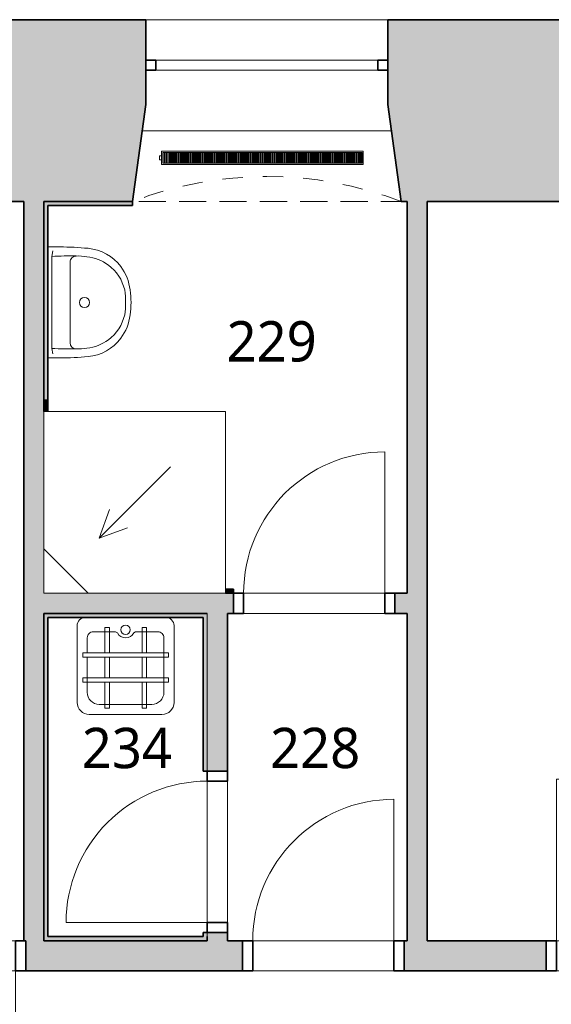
# Model space of a CAD drawing. Header units: metres. Extents: x -0.2 to 46.9, y -1.3 to 28.
# Tile 15 of 29: x 25.6 to 28.2, y 9.9 to 14.7. Entities that reach past the tile are written whole.
import ezdxf

# ---------------------------------------------------------------- set-up
doc = ezdxf.new("R2010")
doc.units = ezdxf.units.M
doc.linetypes.add('AV - Cerch_ 1 tecka 4mm', pattern=[0.006, 0.004, -0.001, 0, -0.001])
doc.layers.add('AV-MISTNOSTI', color=5, linetype='Continuous', lineweight=5, true_color=0x0000ff)
for name, color, linetype, lineweight in [('AV-SRAFY', 7, 'Continuous', 35), ('AV-STAVBA', 7, 'Continuous', 18), ('AV-VYBAVENI', 7, 'Continuous', 18)]:
    doc.layers.add(name, color=color, linetype=linetype, lineweight=lineweight)
doc.styles.add('Trebuchet MS_B', font='trebuc.ttf', dxfattribs={"height": 0.2})

# ---------------------------------------------------------------- blocks, each defined once
blk = doc.blocks.new('DO_1-L_Ocel_ - 700x1970_150-958473-2NP')
at = {"layer": 'AV-STAVBA', "color": 254, "true_color": 0xcccccc}
for p, q in [((0.35, 0.775), (0.35, 0.075)), ((-0.35, 0.075), (0.35, 0.075)), ((-0.35, -0.075), (0.35, -0.075))]:
    blk.add_line(p, q, dxfattribs=at)
at = {"layer": 'AV-STAVBA', "color": 254, "linetype": 'AV - Cerch_ 1 tecka 4mm', "true_color": 0xcccccc}
for p, q in [((-0.4, 0.075), (0.4, 0.075)), ((-0.35, 0.075), (0.35, 0.075)), ((-0.4, -0.075), (0.4, -0.075)), ((-0.35, -0.075), (0.35, -0.075))]:
    blk.add_line(p, q, dxfattribs=at)
at = {"layer": 'AV-STAVBA', "color": 254, "lineweight": 35, "true_color": 0xcccccc}
for p, q in [((-0.35, 0.075), (-0.4, 0.075)), ((-0.4, 0.075), (-0.4, -0.075)), ((-0.35, -0.075), (-0.35, 0.075)), ((0.4, 0.075), (0.35, 0.075)), ((0.35, 0.075), (0.35, -0.075)), ((0.4, -0.075), (0.4, 0.075)), ((-0.4, -0.075), (-0.35, -0.075)), ((0.35, -0.075), (0.4, -0.075))]:
    blk.add_line(p, q, dxfattribs=at)
at = {"layer": 'AV-STAVBA', "color": 254, "true_color": 0xcccccc}
blk.add_arc((0.35, 0.075), 0.7, 90, 180, dxfattribs=at)
blk = doc.blocks.new('DO_1-L_Ocel_ - 700x1970_100-947950-2NP')
at = {"layer": 'AV-STAVBA', "color": 254, "true_color": 0xcccccc}
for p, q in [((0.35, 0.75), (0.35, 0.05)), ((-0.35, 0.05), (0.35, 0.05)), ((-0.35, -0.05), (0.35, -0.05))]:
    blk.add_line(p, q, dxfattribs=at)
at = {"layer": 'AV-STAVBA', "color": 254, "linetype": 'AV - Cerch_ 1 tecka 4mm', "true_color": 0xcccccc}
for p, q in [((-0.4, 0.05), (0.4, 0.05)), ((-0.35, 0.05), (0.35, 0.05)), ((-0.4, -0.05), (0.4, -0.05)), ((-0.35, -0.05), (0.35, -0.05))]:
    blk.add_line(p, q, dxfattribs=at)
at = {"layer": 'AV-STAVBA', "color": 254, "lineweight": 35, "true_color": 0xcccccc}
for p, q in [((-0.35, 0.05), (-0.4, 0.05)), ((-0.4, 0.05), (-0.4, -0.05)), ((-0.35, -0.05), (-0.35, 0.05)), ((0.4, 0.05), (0.35, 0.05)), ((0.35, 0.05), (0.35, -0.05)), ((0.4, -0.05), (0.4, 0.05)), ((-0.4, -0.05), (-0.35, -0.05)), ((0.35, -0.05), (0.4, -0.05))]:
    blk.add_line(p, q, dxfattribs=at)
at = {"layer": 'AV-STAVBA', "color": 254, "true_color": 0xcccccc}
blk.add_arc((0.35, 0.05), 0.7, 90, 180, dxfattribs=at)
blk = doc.blocks.new('DO_1-P_Ocel_ - 700x1970_100-947632-2NP')
at = {"layer": 'AV-STAVBA', "color": 254, "true_color": 0xcccccc}
for p, q in [((-0.35, 0.75), (-0.35, 0.05)), ((-0.35, 0.05), (0.35, 0.05)), ((-0.35, -0.05), (0.35, -0.05))]:
    blk.add_line(p, q, dxfattribs=at)
at = {"layer": 'AV-STAVBA', "color": 254, "linetype": 'AV - Cerch_ 1 tecka 4mm', "true_color": 0xcccccc}
for p, q in [((-0.4, 0.05), (0.4, 0.05)), ((-0.35, 0.05), (0.35, 0.05)), ((-0.4, -0.05), (0.4, -0.05)), ((-0.35, -0.05), (0.35, -0.05))]:
    blk.add_line(p, q, dxfattribs=at)
at = {"layer": 'AV-STAVBA', "color": 254, "lineweight": 35, "true_color": 0xcccccc}
for p, q in [((-0.35, 0.05), (-0.4, 0.05)), ((-0.4, 0.05), (-0.4, -0.05)), ((-0.35, -0.05), (-0.35, 0.05)), ((0.4, 0.05), (0.35, 0.05)), ((0.35, 0.05), (0.35, -0.05)), ((0.4, -0.05), (0.4, 0.05)), ((-0.4, -0.05), (-0.35, -0.05)), ((0.35, -0.05), (0.4, -0.05))]:
    blk.add_line(p, q, dxfattribs=at)
at = {"layer": 'AV-STAVBA', "color": 254, "true_color": 0xcccccc}
blk.add_arc((-0.35, 0.05), 0.7, 0, 90, dxfattribs=at)
blk = doc.blocks.new('DO_1-P_Ocel_ - 800x1970_150-917843-2NP')
at = {"layer": 'AV-STAVBA', "color": 254, "true_color": 0xcccccc}
for p, q in [((-0.4, 0.875), (-0.4, 0.075)), ((-0.4, 0.075), (0.4, 0.075)), ((-0.4, -0.075), (0.4, -0.075))]:
    blk.add_line(p, q, dxfattribs=at)
at = {"layer": 'AV-STAVBA', "color": 254, "linetype": 'AV - Cerch_ 1 tecka 4mm', "true_color": 0xcccccc}
for p, q in [((-0.45, 0.075), (0.45, 0.075)), ((-0.4, 0.075), (0.4, 0.075)), ((-0.45, -0.075), (0.45, -0.075)), ((-0.4, -0.075), (0.4, -0.075))]:
    blk.add_line(p, q, dxfattribs=at)
at = {"layer": 'AV-STAVBA', "color": 254, "lineweight": 35, "true_color": 0xcccccc}
for p, q in [((-0.4, 0.075), (-0.45, 0.075)), ((-0.45, 0.075), (-0.45, -0.075)), ((-0.4, -0.075), (-0.4, 0.075)), ((0.45, 0.075), (0.4, 0.075)), ((0.4, 0.075), (0.4, -0.075)), ((0.45, -0.075), (0.45, 0.075)), ((-0.45, -0.075), (-0.4, -0.075)), ((0.4, -0.075), (0.45, -0.075))]:
    blk.add_line(p, q, dxfattribs=at)
at = {"layer": 'AV-STAVBA', "color": 254, "true_color": 0xcccccc}
blk.add_arc((-0.4, 0.075), 0.8, 0, 90, dxfattribs=at)
blk = doc.blocks.new('WI_2_bez středního sloupku_s příčlí - 1150x1200-1170536-2NP')
at = {"layer": 'AV-STAVBA', "color": 254, "linetype": 'AV - Cerch_ 1 tecka 4mm', "lineweight": 13, "true_color": 0xcccccc}
for p, q in [((1.73, 0.45), (0.53, 0.45)), ((1.73, -0.45), (0.53, -0.45))]:
    blk.add_line(p, q, dxfattribs=at)
at = {"layer": 'AV-STAVBA', "color": 254, "lineweight": 35, "true_color": 0xcccccc}
for p, q in [((0.53, -0.25), (0.53, -0.2)), ((0.53, -0.2), (0.58, -0.2)), ((0.58, -0.2), (0.58, -0.25)), ((1.68, -0.25), (1.68, -0.2)), ((1.68, -0.2), (1.73, -0.2)), ((1.73, -0.2), (1.73, -0.25)), ((0.58, -0.25), (0.53, -0.25)), ((1.73, -0.25), (1.68, -0.25))]:
    blk.add_line(p, q, dxfattribs=at)
at = {"layer": 'AV-STAVBA', "color": 254, "true_color": 0xcccccc}
for p, q in [((0.53, -0.2), (0.53, -0.25)), ((0.53, -0.2), (1.73, -0.2)), ((1.68, -0.2), (0.58, -0.2)), ((0.58, -0.2), (0.58, -0.25)), ((1.68, -0.2), (1.68, -0.25)), ((1.73, -0.2), (1.73, -0.25)), ((0.53, -0.25), (1.73, -0.25)), ((0.58, -0.25), (1.68, -0.25))]:
    blk.add_line(p, q, dxfattribs=at)
blk = doc.blocks.new('GM_Nika se zkoseným ostěním a klenutým nadpražím - 1200x1320_480-1170710-2NP')
at = {"layer": 'AV-STAVBA', "color": 254, "linetype": 'AV - Cerch_ 1 tecka 4mm', "lineweight": 13, "true_color": 0xcccccc}
for p, q in [((0.6, 0.45), (-0.6, 0.45)), ((0.665, -0.45), (-0.665, -0.45))]:
    blk.add_line(p, q, dxfattribs=at)
blk.add_arc((0, -2.1763), 1.85, 68.933, 111.067, dxfattribs=at)
blk = doc.blocks.new('GM_Nika_zkosené ostění - v2120-1171532-2NP')
at = {"layer": 'AV-STAVBA', "color": 254, "linetype": 'AV - Cerch_ 1 tecka 4mm', "lineweight": 13, "true_color": 0xcccccc}
blk.add_line((-0.54, 0.45), (0.79, 0.45), dxfattribs=at)
blk = doc.blocks.new('Koncepční Výlevka - 480x480-1479807-2NP')
at = {"layer": 'AV-VYBAVENI', "color": 254, "true_color": 0xccccff}
for p, q in [((-0.055, 0.49), (0.3052, 0.49)), ((-0.005, 0.44), (0.2552, 0.44)), ((0.0209, 0.4593), (0.0436, 0.4593)), ((0.0209, 0.33), (0.0209, 0.4593)), ((0.0436, 0.4593), (0.0436, 0.33)), ((0.2043, 0.4593), (0.2271, 0.4593)), ((0.2043, 0.33), (0.2043, 0.4593)), ((0.2271, 0.4593), (0.2271, 0.33)), ((-0.115, 0.05), (-0.115, 0.4302)), ((0.365, 0.43), (0.365, 0.0502)), ((-0.065, 0.11), (-0.065, 0.3801)), ((0.315, 0.3801), (0.315, 0.2064)), ((-0.0872, 0.33), (0.3365, 0.33)), ((-0.0872, 0.3087), (-0.0872, 0.33)), ((0.3365, 0.3087), (-0.0872, 0.3087)), ((0.0209, 0.2064), (0.0209, 0.3087)), ((0.0436, 0.3087), (0.0436, 0.2064)), ((0.2043, 0.2064), (0.2043, 0.3087)), ((0.2271, 0.3087), (0.2271, 0.2064)), ((0.3365, 0.33), (0.3365, 0.3087)), ((-0.0872, 0.2064), (0.3365, 0.2064)), ((-0.0872, 0.1851), (-0.0872, 0.2064)), ((0.3365, 0.2064), (0.3365, 0.1851)), ((0.3365, 0.1851), (-0.0872, 0.1851)), ((0.0209, 0.0601), (0.0209, 0.1851)), ((0.0436, 0.1851), (0.0436, 0.0601)), ((0.2043, 0.0601), (0.2043, 0.1851)), ((0.2271, 0.1851), (0.2271, 0.0601)), ((0.315, 0.1851), (0.315, 0.1101)), ((-0.035, 0.08), (0.0752, 0.08)), ((0.0436, 0.0601), (0.0209, 0.0601)), ((0.0752, 0.08), (0.0846, 0.0864)), ((0.1654, 0.0864), (0.1748, 0.08)), ((0.1748, 0.08), (0.285, 0.08)), ((0.2271, 0.0601), (0.2043, 0.0601))]:
    blk.add_line(p, q, dxfattribs=at)
blk.add_circle((0.125, 0.0707), 0.0234, dxfattribs=at)
for centre, radius, start, end in [((-0.055, 0.43), 0.06, 90, 179.8089), ((0.305, 0.43), 0.06, 0, 89.814), ((-0.005, 0.38), 0.06, 90, 179.8704), ((0.255, 0.38), 0.06, 0.0969, 89.8146), ((-0.035, 0.11), 0.03, 180, 270.0785), ((0.125, 0.0659), 0.0453, 26.8261, 153.1739), ((0.285, 0.11), 0.03, 270, 0.1474), ((-0.075, 0.05), 0.04, 180, 270), ((0.325, 0.05), 0.04, 270, 0.2341)]:
    blk.add_arc(centre, radius, start, end, dxfattribs=at)
blk = doc.blocks.new('PF_Koncepční sprchový kout - vpusť rohová-1490966-2NP')
at = {"layer": 'AV-VYBAVENI', "color": 254, "true_color": 0xccccff}
for p, q in [((-0.4053, 0), (-0.4053, -0.9)), ((0.4947, -0.9), (0.4947, 0)), ((0.4947, 0), (-0.4053, 0)), ((0.4947, -0.22), (0.2747, 0)), ((0.2215, -0.2732), (-0.1321, -0.6268)), ((0.2215, -0.2732), (0.0805, -0.3245)), ((0.2215, -0.2732), (0.1702, -0.4142)), ((-0.4053, -0.9), (0.4947, -0.9))]:
    blk.add_line(p, q, dxfattribs=at)
blk = doc.blocks.new('Koncepční umyvadlo - 550x400-1470811-2NP')
at = {"layer": 'AV-VYBAVENI', "color": 254, "true_color": 0xccccff}
for p, q in [((-0.075, 0.12), (0.125, 0.12)), ((0.125, 0.12), (0.325, 0.12)), ((-0.15, 0.0696), (-0.15, 0.01)), ((0.4, 0.01), (0.4, 0.0696)), ((-0.13, 0.0342), (-0.1027, 0.03)), ((-0.1027, 0.03), (0.3527, 0.03)), ((0.3527, 0.03), (0.38, 0.0342))]:
    blk.add_line(p, q, dxfattribs=at)
blk.add_circle((0.125, 0.191), 0.025, dxfattribs=at)
for centre, radius, start, end in [((0.1108, 0.183), 0.2128, 102.9464, 143.5152), ((0.087, 0.1893), 0.2291, 95.9722, 127.4241), ((0.125, 0.0213), 0.4007, 81.122, 98.878), ((0.125, -0.0054), 0.4007, 81.122, 98.878), ((0.163, 0.1893), 0.2291, 52.5759, 84.0278), ((0.1392, 0.183), 0.2128, 36.4848, 77.0536), ((0.0863, 0.1873), 0.2303, 126.9872, 174.6397), ((0.1637, 0.1873), 0.2303, 5.3603, 53.0128), ((0.1142, 0.1817), 0.2163, 143.7612, 174.2094), ((0.1358, 0.1817), 0.2163, 5.7906, 36.2388), ((1.3731, 0.0627), 1.5231, 174.4928, 179.7382), ((0.092, 0.1621), 0.1973, 167.8887, 183.5287), ((0.158, 0.1621), 0.1973, 356.4713, 12.1113), ((-1.1231, 0.0627), 1.5231, 0.2618, 5.5072), ((1.2179, 0.1148), 1.3234, 178.4771, 183.6753), ((-0.075, 0.15), 0.03, 180, 270), ((0.325, 0.15), 0.03, 270, 360), ((-0.9659, 0.1148), 1.3213, 356.3208, 1.5269)]:
    blk.add_arc(centre, radius, start, end, dxfattribs=at)
blk = doc.blocks.new('D0089 - 1514 - OÚPSŘ_Benešova_rvt-1-2NP')
at = {"layer": 'AV-SRAFY', "lineweight": 5, "true_color": 0xcccccc}
h = blk.add_hatch(color=254, dxfattribs=at)
h.paths.add_polyline_path([(31.5148, 13.8482), (32.1548, 13.8482), (32.2548, 14.4484), (32.2548, 14.7482), (30.4048, 14.7482), (30.4048, 14.4484), (30.5048, 13.8482), (31.2348, 13.8482)])
h.paths.add_polyline_path([(34.0548, 13.8482), (34.4648, 13.8482), (34.5648, 14.4484), (34.5648, 14.7482), (33.4048, 14.7482), (33.4048, 14.4484), (33.5048, 13.8482), (33.9048, 13.8482)])
h.paths.add_polyline_path([(24.9848, 13.8482), (25.7148, 13.8482), (25.7148, 14.7482), (24.8448, 14.7482), (24.8448, 13.8482)])
h.paths.add_polyline_path([(38.6548, 13.8482), (39.2348, 13.8482), (39.2348, 14.7482), (38.5548, 14.7482), (38.5548, 14.4482), (38.6477, 13.8909)])
h.paths.add_polyline_path([(35.8148, 13.8482), (37.3048, 13.8482), (37.4048, 14.4482), (37.4048, 14.7482), (35.7148, 14.7482), (35.7148, 14.4484), (35.8077, 13.8909)])
h.paths.add_polyline_path([(27.5148, 13.8482), (29.1548, 13.8482), (29.2548, 14.4484), (29.2548, 14.7482), (27.5148, 14.7482), (27.5148, 13.8909)])
h.paths.add_polyline_path([(24.3948, 13.8482), (24.3948, 14.7482), (24.0648, 14.7482), (24.0648, 13.8482), (24.1348, 13.8482)])
h = blk.add_hatch(color=254, dxfattribs=at)
h.paths.add_polyline_path([(25.7148, 13.8482), (26.1548, 13.8482), (26.2198, 14.3282), (26.2198, 14.7482), (25.7148, 14.7482), (25.7148, 13.8909)])
h.paths.add_polyline_path([(27.4848, 13.8482), (27.5148, 13.8482), (27.5148, 14.7482), (27.4198, 14.7482), (27.4198, 14.3282), (27.479, 13.8909)])
for points in [[(25.7148, 10.1882), (25.7148, 13.8482), (25.6148, 13.8482), (25.6148, 10.1882), (25.6248, 10.1882)], [(25.7348, 12.8682), (25.7348, 13.8482), (25.7148, 13.8482), (25.7148, 12.8682)], [(26.0504, 13.8282), (26.1548, 13.8282), (26.1548, 13.8482), (25.7348, 13.8482), (25.7348, 13.8282)], [(27.6148, 10.1882), (27.6148, 13.8482), (27.5148, 13.8482), (27.5148, 10.1882), (27.5605, 10.1882)]]:
    blk.add_hatch(color=254, dxfattribs=at).paths.add_polyline_path(points)
at = {"layer": 'AV-SRAFY', "lineweight": 18, "true_color": 0xcccccc}
for points in [[(25.7348, 12.8082), (25.7348, 12.8682), (25.7148, 12.8682), (25.7148, 12.8082)], [(26.6148, 11.9082), (26.6548, 11.9082), (26.6548, 11.9282), (26.6148, 11.9282), (26.6148, 11.9091)], [(25.7148, 10.1882), (25.7348, 10.1882), (25.7348, 11.8082), (25.7148, 11.8082), (25.7148, 11.0027)], [(26.5048, 11.7882), (26.5048, 11.8082), (25.7348, 11.8082), (25.7348, 11.7882)], [(26.5248, 10.1882), (26.5248, 10.2082), (25.7348, 10.2082), (25.7348, 10.1882)]]:
    blk.add_hatch(color=254, dxfattribs=at).paths.add_polyline_path(points)
h = blk.add_hatch(color=254, dxfattribs=at)
h.paths.add_polyline_path([(27.5148, 11.8082), (27.5148, 11.9082), (27.4548, 11.9082), (27.4548, 11.8082)])
h.paths.add_polyline_path([(26.6548, 11.8082), (26.6548, 11.9082), (25.7148, 11.9082), (25.7148, 11.8082), (26.6248, 11.8082)])
h = blk.add_hatch(color=254, dxfattribs=at)
h.paths.add_polyline_path([(26.5248, 10.2082), (26.5248, 10.2282), (26.5048, 10.2282), (26.5048, 10.2082)])
h.paths.add_polyline_path([(26.5048, 11.0282), (26.5248, 11.0282), (26.5248, 11.8082), (26.5048, 11.8082), (26.5048, 11.7882)])
h = blk.add_hatch(color=254, dxfattribs=at)
h.paths.add_polyline_path([(26.5248, 10.1882), (26.6248, 10.1882), (26.6248, 10.2282), (26.5248, 10.2282), (26.5248, 10.2082)])
h.paths.add_polyline_path([(26.6248, 11.0282), (26.6248, 11.8082), (26.5248, 11.8082), (26.5248, 11.0282)])
h = blk.add_hatch(color=254, dxfattribs=at)
h.paths.add_polyline_path([(32.4148, 10.0382), (32.4148, 10.1882), (29.1048, 10.1882), (29.1048, 10.0382), (31.5874, 10.0382)])
h.paths.add_polyline_path([(33.9048, 10.0382), (33.9048, 10.1882), (33.3148, 10.1882), (33.3148, 10.0382)])
h.paths.add_polyline_path([(25.6248, 10.0382), (26.6998, 10.0382), (26.6998, 10.1882), (25.6248, 10.1882)])
h.paths.add_polyline_path([(24.7248, 10.0382), (24.7248, 10.1882), (22.8748, 10.1882), (22.8748, 10.0382), (23.5335, 10.0382)])
h.paths.add_polyline_path([(27.4998, 10.0382), (28.2048, 10.0382), (28.2048, 10.1882), (27.4998, 10.1882)])
at = {"layer": 'AV-STAVBA', "color": 254, "lineweight": 35, "true_color": 0xcccccc}
for p, q in [((24.8448, 14.7482), (25.7148, 14.7482)), ((26.2198, 14.7482), (25.7148, 14.7482)), ((26.2198, 14.5482), (26.2198, 14.7482)), ((27.4198, 14.7482), (27.5148, 14.7482)), ((27.4198, 14.5482), (27.4198, 14.7482)), ((29.2548, 14.7482), (27.5148, 14.7482)), ((26.2198, 14.3282), (26.2198, 14.4982)), ((27.4198, 14.3282), (27.4198, 14.4982)), ((26.1548, 13.8482), (26.2198, 14.3282)), ((27.4848, 13.8482), (27.4198, 14.3282)), ((24.9848, 13.8482), (25.6148, 13.8482)), ((25.6148, 10.1882), (25.6148, 13.8482)), ((25.7148, 13.8482), (25.7148, 12.8082)), ((26.1548, 13.8482), (25.7148, 13.8482)), ((25.7148, 12.8682), (25.7148, 13.8482)), ((26.1548, 13.8282), (26.1548, 13.8482)), ((27.4848, 13.8482), (27.5148, 13.8482)), ((27.5148, 11.9082), (27.5148, 13.8482)), ((27.6148, 13.8482), (27.6148, 10.1882)), ((29.1548, 13.8482), (27.6148, 13.8482)), ((25.7348, 13.8282), (25.7348, 12.8682)), ((26.1548, 13.8282), (25.7348, 13.8282)), ((25.7148, 12.8682), (25.7148, 12.8082)), ((25.7348, 12.8082), (25.7348, 12.8682)), ((26.6548, 11.9282), (26.6148, 11.9282)), ((26.6548, 11.9082), (26.6148, 11.9082)), ((26.6148, 11.9082), (26.6548, 11.9082)), ((26.6548, 11.9082), (26.6548, 11.9282)), ((26.6548, 11.8082), (26.6548, 11.9082)), ((27.5148, 11.9082), (27.4548, 11.9082)), ((27.4548, 11.9082), (27.4548, 11.8082)), ((25.7148, 11.8082), (25.7148, 10.1882)), ((25.7148, 11.8082), (26.5248, 11.8082)), ((25.7348, 11.8082), (25.7148, 11.8082)), ((25.7148, 11.8082), (25.7148, 10.1882)), ((26.5048, 11.8082), (25.7348, 11.8082)), ((26.5248, 11.8082), (26.5048, 11.8082)), ((26.6248, 11.8082), (26.6548, 11.8082)), ((26.6248, 11.0282), (26.6248, 11.8082)), ((27.4548, 11.8082), (27.5148, 11.8082)), ((27.5148, 10.1882), (27.5148, 11.8082)), ((25.7348, 10.2082), (25.7348, 11.7882)), ((25.7348, 11.7882), (26.5048, 11.7882)), ((26.5048, 11.7882), (26.5048, 11.0282)), ((26.5048, 11.0282), (26.5248, 11.0282)), ((26.5248, 11.0282), (26.6248, 11.0282)), ((26.5048, 10.2082), (25.7348, 10.2082)), ((26.5048, 10.2282), (26.5048, 10.2082)), ((26.5248, 10.2282), (26.5048, 10.2282)), ((26.6248, 10.2282), (26.5248, 10.2282)), ((26.5248, 10.2082), (26.5248, 10.1882)), ((26.5248, 10.1882), (26.5248, 10.2082)), ((26.6248, 10.1882), (26.6248, 10.2282)), ((25.6248, 10.1882), (25.6148, 10.1882)), ((25.6248, 10.1882), (25.6248, 10.0382)), ((26.5248, 10.1882), (25.7148, 10.1882)), ((25.7148, 10.1882), (25.7348, 10.1882)), ((25.7348, 10.1882), (26.5248, 10.1882)), ((26.6998, 10.1882), (26.6248, 10.1882)), ((26.6998, 10.0382), (26.6998, 10.1882)), ((27.5148, 10.1882), (27.4998, 10.1882)), ((27.4998, 10.1882), (27.4998, 10.0382)), ((28.2048, 10.1882), (27.6148, 10.1882)), ((28.2048, 10.0382), (28.2048, 10.1882)), ((25.6248, 10.0382), (26.6998, 10.0382)), ((27.4998, 10.0382), (28.2048, 10.0382))]:
    blk.add_line(p, q, dxfattribs=at)
at = {"layer": 'AV-STAVBA', "color": 254, "true_color": 0xcccccc}
for p, q in [((26.2198, 14.7482), (27.4198, 14.7482)), ((26.2022, 14.1982), (27.4374, 14.1982)), ((26.7048, 11.9082), (27.4048, 11.9082)), ((26.5248, 11.8082), (26.5248, 11.0282)), ((26.5248, 11.0282), (26.5248, 11.8082)), ((27.4048, 11.8082), (26.7048, 11.8082)), ((26.5248, 10.2782), (26.5248, 10.9782)), ((26.6248, 10.9782), (26.6248, 10.2782)), ((26.5248, 10.2282), (26.5248, 10.2082)), ((26.5248, 10.2082), (26.5248, 10.2282)), ((26.7498, 10.1882), (27.4498, 10.1882)), ((27.4498, 10.0382), (26.7498, 10.0382))]:
    blk.add_line(p, q, dxfattribs=at)
at = {"layer": 'AV-STAVBA', "color": 254, "lineweight": 18, "true_color": 0xcccccc}
for name, p in [('GM_Nika se zkoseným ostěním a klenutým nadpražím - 1200x1320_480-1170710-2NP', (26.8198, 14.2982)), ('DO_1-L_Ocel_ - 700x1970_100-947950-2NP', (27.0548, 11.8582)), ('DO_1-P_Ocel_ - 800x1970_150-917843-2NP', (28.6548, 10.1132)), ('DO_1-L_Ocel_ - 700x1970_150-958473-2NP', (27.0998, 10.1132))]:
    blk.add_blockref(name, p, dxfattribs=at)
for name, p, rotation in [('WI_2_bez středního sloupku_s příčlí - 1150x1200-1170536-2NP', (27.9498, 14.2982), 180), ('GM_Nika_zkosené ostění - v2120-1171532-2NP', (26.9448, 14.2982), 180), ('DO_1-P_Ocel_ - 700x1970_100-947632-2NP', (26.5748, 10.6282), 89.99999999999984), ('DO_1-P_Ocel_ - 800x1970_150-917843-2NP', (25.1748, 10.1132), 180)]:
    blk.add_blockref(name, p, dxfattribs=dict(at, rotation=rotation))
at = {"layer": 'AV-VYBAVENI', "color": 254, "lineweight": 18, "true_color": 0xcccccc}
for name, p, rotation in [('Koncepční umyvadlo - 550x400-1470811-2NP', (25.7248, 13.4732), 270), ('PF_Koncepční sprchový kout - vpusť rohová-1490966-2NP', (26.2095, 11.9082), 180), ('Koncepční Výlevka - 480x480-1479807-2NP', (26.2448, 11.7982), 180)]:
    blk.add_blockref(name, p, dxfattribs=dict(at, rotation=rotation))
blk = doc.blocks.new('PF_Deskový radiátor_připojení boční - 1000_550_66-848785-2NP')
at = {"layer": 'AV-VYBAVENI', "color": 5, "true_color": 0x0000ff}
for p, q in [((-0.5, 0.01), (-0.51, 0.01)), ((-0.51, 0.01), (-0.51, -0.01)), ((-0.51, 0.01), (-0.51, 0.0097)), ((-0.5, 0.01), (-0.51, 0.01)), ((-0.51, 0.01), (-0.51, 0.0097)), ((-0.51, 0.01), (-0.51, 0.0097)), ((0.5, 0.033), (-0.5, 0.033)), ((-0.5, 0.033), (-0.5, -0.033)), ((-0.493, -0.026), (-0.493, 0.026)), ((-0.493, 0.026), (0.493, 0.026)), ((-0.483, 0.026), (-0.486, 0.026)), ((-0.486, 0.026), (-0.486, -0.026)), ((-0.483, -0.026), (-0.483, 0.026)), ((-0.4745, 0.026), (-0.4775, 0.026)), ((-0.4775, 0.026), (-0.4775, -0.026)), ((-0.4745, -0.026), (-0.4745, 0.026)), ((-0.466, 0.026), (-0.469, 0.026)), ((-0.469, 0.026), (-0.469, -0.026)), ((-0.466, -0.026), (-0.466, 0.026)), ((-0.4575, 0.026), (-0.4605, 0.026)), ((-0.4605, 0.026), (-0.4605, -0.026)), ((-0.4575, -0.026), (-0.4575, 0.026)), ((-0.449, 0.026), (-0.452, 0.026)), ((-0.452, 0.026), (-0.452, -0.026)), ((-0.449, -0.026), (-0.449, 0.026)), ((-0.4405, 0.026), (-0.4435, 0.026)), ((-0.4435, 0.026), (-0.4435, -0.026)), ((-0.4405, -0.026), (-0.4405, 0.026)), ((-0.432, 0.026), (-0.435, 0.026)), ((-0.435, 0.026), (-0.435, -0.026)), ((-0.432, -0.026), (-0.432, 0.026)), ((-0.4235, 0.026), (-0.4265, 0.026)), ((-0.4265, 0.026), (-0.4265, -0.026)), ((-0.4235, -0.026), (-0.4235, 0.026)), ((-0.415, 0.026), (-0.418, 0.026)), ((-0.418, 0.026), (-0.418, -0.026)), ((-0.415, -0.026), (-0.415, 0.026)), ((-0.4065, 0.026), (-0.4095, 0.026)), ((-0.4095, 0.026), (-0.4095, -0.026)), ((-0.4065, -0.026), (-0.4065, 0.026)), ((-0.398, 0.026), (-0.401, 0.026)), ((-0.401, 0.026), (-0.401, -0.026)), ((-0.398, -0.026), (-0.398, 0.026)), ((-0.3895, 0.026), (-0.3925, 0.026)), ((-0.3925, 0.026), (-0.3925, -0.026)), ((-0.3895, -0.026), (-0.3895, 0.026)), ((-0.381, 0.026), (-0.384, 0.026)), ((-0.384, 0.026), (-0.384, -0.026)), ((-0.381, -0.026), (-0.381, 0.026)), ((-0.3725, 0.026), (-0.3755, 0.026)), ((-0.3755, 0.026), (-0.3755, -0.026)), ((-0.3725, -0.026), (-0.3725, 0.026)), ((-0.364, 0.026), (-0.367, 0.026)), ((-0.367, 0.026), (-0.367, -0.026)), ((-0.364, -0.026), (-0.364, 0.026)), ((-0.3555, 0.026), (-0.3585, 0.026)), ((-0.3585, 0.026), (-0.3585, -0.026)), ((-0.3555, -0.026), (-0.3555, 0.026)), ((-0.347, 0.026), (-0.35, 0.026)), ((-0.35, 0.026), (-0.35, -0.026)), ((-0.347, -0.026), (-0.347, 0.026)), ((-0.3385, 0.026), (-0.3415, 0.026)), ((-0.3415, 0.026), (-0.3415, -0.026)), ((-0.3385, -0.026), (-0.3385, 0.026)), ((-0.33, 0.026), (-0.333, 0.026)), ((-0.333, 0.026), (-0.333, -0.026)), ((-0.33, -0.026), (-0.33, 0.026)), ((-0.3215, 0.026), (-0.3245, 0.026)), ((-0.3245, 0.026), (-0.3245, -0.026)), ((-0.3215, -0.026), (-0.3215, 0.026)), ((-0.313, 0.026), (-0.316, 0.026)), ((-0.316, 0.026), (-0.316, -0.026)), ((-0.313, -0.026), (-0.313, 0.026)), ((-0.3045, 0.026), (-0.3075, 0.026)), ((-0.3075, 0.026), (-0.3075, -0.026)), ((-0.3045, -0.026), (-0.3045, 0.026)), ((-0.296, 0.026), (-0.299, 0.026)), ((-0.299, 0.026), (-0.299, -0.026)), ((-0.296, -0.026), (-0.296, 0.026)), ((-0.2875, 0.026), (-0.2905, 0.026)), ((-0.2905, 0.026), (-0.2905, -0.026)), ((-0.2875, -0.026), (-0.2875, 0.026)), ((-0.279, 0.026), (-0.282, 0.026)), ((-0.282, 0.026), (-0.282, -0.026)), ((-0.279, -0.026), (-0.279, 0.026)), ((-0.2705, 0.026), (-0.2735, 0.026)), ((-0.2735, 0.026), (-0.2735, -0.026)), ((-0.2705, -0.026), (-0.2705, 0.026)), ((-0.262, 0.026), (-0.265, 0.026)), ((-0.265, 0.026), (-0.265, -0.026)), ((-0.262, -0.026), (-0.262, 0.026)), ((-0.2535, 0.026), (-0.2565, 0.026)), ((-0.2565, 0.026), (-0.2565, -0.026)), ((-0.2535, -0.026), (-0.2535, 0.026)), ((-0.245, 0.026), (-0.248, 0.026)), ((-0.248, 0.026), (-0.248, -0.026)), ((-0.245, -0.026), (-0.245, 0.026)), ((-0.2365, 0.026), (-0.2395, 0.026)), ((-0.2395, 0.026), (-0.2395, -0.026)), ((-0.2365, -0.026), (-0.2365, 0.026)), ((-0.228, 0.026), (-0.231, 0.026)), ((-0.231, 0.026), (-0.231, -0.026)), ((-0.228, -0.026), (-0.228, 0.026)), ((-0.2195, 0.026), (-0.2225, 0.026)), ((-0.2225, 0.026), (-0.2225, -0.026)), ((-0.2195, -0.026), (-0.2195, 0.026)), ((-0.211, 0.026), (-0.214, 0.026)), ((-0.214, 0.026), (-0.214, -0.026)), ((-0.211, -0.026), (-0.211, 0.026)), ((-0.2025, 0.026), (-0.2055, 0.026)), ((-0.2055, 0.026), (-0.2055, -0.026)), ((-0.2025, -0.026), (-0.2025, 0.026)), ((-0.194, 0.026), (-0.197, 0.026)), ((-0.197, 0.026), (-0.197, -0.026)), ((-0.194, -0.026), (-0.194, 0.026)), ((-0.1855, 0.026), (-0.1885, 0.026)), ((-0.1885, 0.026), (-0.1885, -0.026)), ((-0.1855, -0.026), (-0.1855, 0.026)), ((-0.177, 0.026), (-0.18, 0.026)), ((-0.18, 0.026), (-0.18, -0.026)), ((-0.177, -0.026), (-0.177, 0.026)), ((-0.1685, 0.026), (-0.1715, 0.026)), ((-0.1715, 0.026), (-0.1715, -0.026)), ((-0.1685, -0.026), (-0.1685, 0.026)), ((-0.16, 0.026), (-0.163, 0.026)), ((-0.163, 0.026), (-0.163, -0.026)), ((-0.16, -0.026), (-0.16, 0.026)), ((-0.1515, 0.026), (-0.1545, 0.026)), ((-0.1545, 0.026), (-0.1545, -0.026)), ((-0.1515, -0.026), (-0.1515, 0.026)), ((-0.143, 0.026), (-0.146, 0.026)), ((-0.146, 0.026), (-0.146, -0.026)), ((-0.143, -0.026), (-0.143, 0.026)), ((-0.1345, 0.026), (-0.1375, 0.026)), ((-0.1375, 0.026), (-0.1375, -0.026)), ((-0.1345, -0.026), (-0.1345, 0.026)), ((-0.126, 0.026), (-0.129, 0.026)), ((-0.129, 0.026), (-0.129, -0.026)), ((-0.126, -0.026), (-0.126, 0.026)), ((-0.1175, 0.026), (-0.1205, 0.026)), ((-0.1205, 0.026), (-0.1205, -0.026)), ((-0.1175, -0.026), (-0.1175, 0.026)), ((-0.109, 0.026), (-0.112, 0.026)), ((-0.112, 0.026), (-0.112, -0.026)), ((-0.109, -0.026), (-0.109, 0.026)), ((-0.1005, 0.026), (-0.1035, 0.026)), ((-0.1035, 0.026), (-0.1035, -0.026)), ((-0.1005, -0.026), (-0.1005, 0.026)), ((-0.092, 0.026), (-0.095, 0.026)), ((-0.095, 0.026), (-0.095, -0.026)), ((-0.092, -0.026), (-0.092, 0.026)), ((-0.0835, 0.026), (-0.0865, 0.026)), ((-0.0865, 0.026), (-0.0865, -0.026)), ((-0.0835, -0.026), (-0.0835, 0.026)), ((-0.075, 0.026), (-0.078, 0.026)), ((-0.078, 0.026), (-0.078, -0.026)), ((-0.075, -0.026), (-0.075, 0.026)), ((-0.0665, 0.026), (-0.0695, 0.026)), ((-0.0695, 0.026), (-0.0695, -0.026)), ((-0.0665, -0.026), (-0.0665, 0.026)), ((-0.058, 0.026), (-0.061, 0.026)), ((-0.061, 0.026), (-0.061, -0.026)), ((-0.058, -0.026), (-0.058, 0.026)), ((-0.0495, 0.026), (-0.0525, 0.026)), ((-0.0525, 0.026), (-0.0525, -0.026)), ((-0.0495, -0.026), (-0.0495, 0.026)), ((-0.041, 0.026), (-0.044, 0.026)), ((-0.044, 0.026), (-0.044, -0.026)), ((-0.041, -0.026), (-0.041, 0.026)), ((-0.0325, 0.026), (-0.0355, 0.026)), ((-0.0355, 0.026), (-0.0355, -0.026)), ((-0.0325, -0.026), (-0.0325, 0.026)), ((-0.024, 0.026), (-0.027, 0.026)), ((-0.027, 0.026), (-0.027, -0.026)), ((-0.024, -0.026), (-0.024, 0.026)), ((-0.0155, 0.026), (-0.0185, 0.026)), ((-0.0185, 0.026), (-0.0185, -0.026)), ((-0.0155, -0.026), (-0.0155, 0.026)), ((-0.007, 0.026), (-0.01, 0.026)), ((-0.01, 0.026), (-0.01, -0.026)), ((-0.007, -0.026), (-0.007, 0.026)), ((0.0015, 0.026), (-0.0015, 0.026)), ((-0.0015, 0.026), (-0.0015, -0.026)), ((0.0015, -0.026), (0.0015, 0.026)), ((0.01, 0.026), (0.007, 0.026)), ((0.007, 0.026), (0.007, -0.026)), ((0.01, -0.026), (0.01, 0.026)), ((0.0185, 0.026), (0.0155, 0.026)), ((0.0155, 0.026), (0.0155, -0.026)), ((0.0185, -0.026), (0.0185, 0.026)), ((0.027, 0.026), (0.024, 0.026)), ((0.024, 0.026), (0.024, -0.026)), ((0.027, -0.026), (0.027, 0.026)), ((0.0355, 0.026), (0.0325, 0.026)), ((0.0325, 0.026), (0.0325, -0.026)), ((0.0355, -0.026), (0.0355, 0.026)), ((0.044, 0.026), (0.041, 0.026)), ((0.041, 0.026), (0.041, -0.026)), ((0.044, -0.026), (0.044, 0.026)), ((0.0525, 0.026), (0.0495, 0.026)), ((0.0495, 0.026), (0.0495, -0.026)), ((0.0525, -0.026), (0.0525, 0.026)), ((0.061, 0.026), (0.058, 0.026)), ((0.058, 0.026), (0.058, -0.026)), ((0.061, -0.026), (0.061, 0.026)), ((0.0695, 0.026), (0.0665, 0.026)), ((0.0665, 0.026), (0.0665, -0.026)), ((0.0695, -0.026), (0.0695, 0.026)), ((0.078, 0.026), (0.075, 0.026)), ((0.075, 0.026), (0.075, -0.026)), ((0.078, -0.026), (0.078, 0.026)), ((0.0865, 0.026), (0.0835, 0.026)), ((0.0835, 0.026), (0.0835, -0.026)), ((0.0865, -0.026), (0.0865, 0.026)), ((0.095, 0.026), (0.092, 0.026)), ((0.092, 0.026), (0.092, -0.026)), ((0.095, -0.026), (0.095, 0.026)), ((0.1035, 0.026), (0.1005, 0.026)), ((0.1005, 0.026), (0.1005, -0.026)), ((0.1035, -0.026), (0.1035, 0.026)), ((0.112, 0.026), (0.109, 0.026)), ((0.109, 0.026), (0.109, -0.026)), ((0.112, -0.026), (0.112, 0.026)), ((0.1205, 0.026), (0.1175, 0.026)), ((0.1175, 0.026), (0.1175, -0.026)), ((0.1205, -0.026), (0.1205, 0.026)), ((0.129, 0.026), (0.126, 0.026)), ((0.126, 0.026), (0.126, -0.026)), ((0.129, -0.026), (0.129, 0.026)), ((0.1375, 0.026), (0.1345, 0.026)), ((0.1345, 0.026), (0.1345, -0.026)), ((0.1375, -0.026), (0.1375, 0.026)), ((0.146, 0.026), (0.143, 0.026)), ((0.143, 0.026), (0.143, -0.026)), ((0.146, -0.026), (0.146, 0.026)), ((0.1545, 0.026), (0.1515, 0.026)), ((0.1515, 0.026), (0.1515, -0.026)), ((0.1545, -0.026), (0.1545, 0.026)), ((0.163, 0.026), (0.16, 0.026)), ((0.16, 0.026), (0.16, -0.026)), ((0.163, -0.026), (0.163, 0.026)), ((0.1715, 0.026), (0.1685, 0.026)), ((0.1685, 0.026), (0.1685, -0.026)), ((0.1715, -0.026), (0.1715, 0.026)), ((0.18, 0.026), (0.177, 0.026)), ((0.177, 0.026), (0.177, -0.026)), ((0.18, -0.026), (0.18, 0.026)), ((0.1885, 0.026), (0.1855, 0.026)), ((0.1855, 0.026), (0.1855, -0.026)), ((0.1885, -0.026), (0.1885, 0.026)), ((0.197, 0.026), (0.194, 0.026)), ((0.194, 0.026), (0.194, -0.026)), ((0.197, -0.026), (0.197, 0.026)), ((0.2055, 0.026), (0.2025, 0.026)), ((0.2025, 0.026), (0.2025, -0.026)), ((0.2055, -0.026), (0.2055, 0.026)), ((0.214, 0.026), (0.211, 0.026)), ((0.211, 0.026), (0.211, -0.026)), ((0.214, -0.026), (0.214, 0.026)), ((0.2225, 0.026), (0.2195, 0.026)), ((0.2195, 0.026), (0.2195, -0.026)), ((0.2225, -0.026), (0.2225, 0.026)), ((0.231, 0.026), (0.228, 0.026)), ((0.228, 0.026), (0.228, -0.026)), ((0.231, -0.026), (0.231, 0.026)), ((0.2395, 0.026), (0.2365, 0.026)), ((0.2365, 0.026), (0.2365, -0.026)), ((0.2395, -0.026), (0.2395, 0.026)), ((0.248, 0.026), (0.245, 0.026)), ((0.245, 0.026), (0.245, -0.026)), ((0.248, -0.026), (0.248, 0.026)), ((0.2565, 0.026), (0.2535, 0.026)), ((0.2535, 0.026), (0.2535, -0.026)), ((0.2565, -0.026), (0.2565, 0.026)), ((0.265, 0.026), (0.262, 0.026)), ((0.262, 0.026), (0.262, -0.026)), ((0.265, -0.026), (0.265, 0.026)), ((0.2735, 0.026), (0.2705, 0.026)), ((0.2705, 0.026), (0.2705, -0.026)), ((0.2735, -0.026), (0.2735, 0.026)), ((0.282, 0.026), (0.279, 0.026)), ((0.279, 0.026), (0.279, -0.026)), ((0.282, -0.026), (0.282, 0.026)), ((0.2905, 0.026), (0.2875, 0.026)), ((0.2875, 0.026), (0.2875, -0.026)), ((0.2905, -0.026), (0.2905, 0.026)), ((0.299, 0.026), (0.296, 0.026)), ((0.296, 0.026), (0.296, -0.026)), ((0.299, -0.026), (0.299, 0.026)), ((0.3075, 0.026), (0.3045, 0.026)), ((0.3045, 0.026), (0.3045, -0.026)), ((0.3075, -0.026), (0.3075, 0.026)), ((0.316, 0.026), (0.313, 0.026)), ((0.313, 0.026), (0.313, -0.026)), ((0.316, -0.026), (0.316, 0.026)), ((0.3245, 0.026), (0.3215, 0.026)), ((0.3215, 0.026), (0.3215, -0.026)), ((0.3245, -0.026), (0.3245, 0.026)), ((0.333, 0.026), (0.33, 0.026)), ((0.33, 0.026), (0.33, -0.026)), ((0.333, -0.026), (0.333, 0.026)), ((0.3415, 0.026), (0.3385, 0.026)), ((0.3385, 0.026), (0.3385, -0.026)), ((0.3415, -0.026), (0.3415, 0.026)), ((0.35, 0.026), (0.347, 0.026)), ((0.347, 0.026), (0.347, -0.026)), ((0.35, -0.026), (0.35, 0.026)), ((0.3585, 0.026), (0.3555, 0.026)), ((0.3555, 0.026), (0.3555, -0.026)), ((0.3585, -0.026), (0.3585, 0.026)), ((0.367, 0.026), (0.364, 0.026)), ((0.364, 0.026), (0.364, -0.026)), ((0.367, -0.026), (0.367, 0.026)), ((0.3755, 0.026), (0.3725, 0.026)), ((0.3725, 0.026), (0.3725, -0.026)), ((0.3755, -0.026), (0.3755, 0.026)), ((0.384, 0.026), (0.381, 0.026)), ((0.381, 0.026), (0.381, -0.026)), ((0.384, -0.026), (0.384, 0.026)), ((0.3925, 0.026), (0.3895, 0.026)), ((0.3895, 0.026), (0.3895, -0.026)), ((0.3925, -0.026), (0.3925, 0.026)), ((0.401, 0.026), (0.398, 0.026)), ((0.398, 0.026), (0.398, -0.026)), ((0.401, -0.026), (0.401, 0.026)), ((0.4095, 0.026), (0.4065, 0.026)), ((0.4065, 0.026), (0.4065, -0.026)), ((0.4095, -0.026), (0.4095, 0.026)), ((0.418, 0.026), (0.415, 0.026)), ((0.415, 0.026), (0.415, -0.026)), ((0.418, -0.026), (0.418, 0.026)), ((0.4265, 0.026), (0.4235, 0.026)), ((0.4235, 0.026), (0.4235, -0.026)), ((0.4265, -0.026), (0.4265, 0.026)), ((0.435, 0.026), (0.432, 0.026)), ((0.432, 0.026), (0.432, -0.026)), ((0.435, -0.026), (0.435, 0.026)), ((0.4435, 0.026), (0.4405, 0.026)), ((0.4405, 0.026), (0.4405, -0.026)), ((0.4435, -0.026), (0.4435, 0.026)), ((0.452, 0.026), (0.449, 0.026)), ((0.449, 0.026), (0.449, -0.026)), ((0.452, -0.026), (0.452, 0.026)), ((0.4605, 0.026), (0.4575, 0.026)), ((0.4575, 0.026), (0.4575, -0.026)), ((0.4605, -0.026), (0.4605, 0.026)), ((0.469, 0.026), (0.466, 0.026)), ((0.466, 0.026), (0.466, -0.026)), ((0.469, -0.026), (0.469, 0.026)), ((0.4775, 0.026), (0.4745, 0.026)), ((0.4745, 0.026), (0.4745, -0.026)), ((0.4775, -0.026), (0.4775, 0.026)), ((0.486, 0.026), (0.483, 0.026)), ((0.483, 0.026), (0.483, -0.026)), ((0.486, -0.026), (0.486, 0.026)), ((0.4945, 0.026), (0.4915, 0.026)), ((0.4915, 0.026), (0.4915, -0.026)), ((0.493, 0.026), (0.493, -0.026)), ((0.4945, -0.026), (0.4945, 0.026)), ((0.5, -0.033), (0.5, 0.033)), ((-0.51, -0.0097), (-0.51, -0.01)), ((-0.51, -0.0097), (-0.51, -0.01)), ((-0.51, -0.0097), (-0.51, -0.01)), ((-0.51, -0.01), (-0.5, -0.01)), ((-0.51, -0.01), (-0.5, -0.01)), ((-0.5, -0.033), (0.5, -0.033)), ((0.493, -0.026), (-0.493, -0.026)), ((-0.486, -0.026), (-0.483, -0.026)), ((-0.4775, -0.026), (-0.4745, -0.026)), ((-0.469, -0.026), (-0.466, -0.026)), ((-0.4605, -0.026), (-0.4575, -0.026)), ((-0.452, -0.026), (-0.449, -0.026)), ((-0.4435, -0.026), (-0.4405, -0.026)), ((-0.435, -0.026), (-0.432, -0.026)), ((-0.4265, -0.026), (-0.4235, -0.026)), ((-0.418, -0.026), (-0.415, -0.026)), ((-0.4095, -0.026), (-0.4065, -0.026)), ((-0.401, -0.026), (-0.398, -0.026)), ((-0.3925, -0.026), (-0.3895, -0.026)), ((-0.384, -0.026), (-0.381, -0.026)), ((-0.3755, -0.026), (-0.3725, -0.026)), ((-0.367, -0.026), (-0.364, -0.026)), ((-0.3585, -0.026), (-0.3555, -0.026)), ((-0.35, -0.026), (-0.347, -0.026)), ((-0.3415, -0.026), (-0.3385, -0.026)), ((-0.333, -0.026), (-0.33, -0.026)), ((-0.3245, -0.026), (-0.3215, -0.026)), ((-0.316, -0.026), (-0.313, -0.026)), ((-0.3075, -0.026), (-0.3045, -0.026)), ((-0.299, -0.026), (-0.296, -0.026)), ((-0.2905, -0.026), (-0.2875, -0.026)), ((-0.282, -0.026), (-0.279, -0.026)), ((-0.2735, -0.026), (-0.2705, -0.026)), ((-0.265, -0.026), (-0.262, -0.026)), ((-0.2565, -0.026), (-0.2535, -0.026)), ((-0.248, -0.026), (-0.245, -0.026)), ((-0.2395, -0.026), (-0.2365, -0.026)), ((-0.231, -0.026), (-0.228, -0.026)), ((-0.2225, -0.026), (-0.2195, -0.026)), ((-0.214, -0.026), (-0.211, -0.026)), ((-0.2055, -0.026), (-0.2025, -0.026)), ((-0.197, -0.026), (-0.194, -0.026)), ((-0.1885, -0.026), (-0.1855, -0.026)), ((-0.18, -0.026), (-0.177, -0.026)), ((-0.1715, -0.026), (-0.1685, -0.026)), ((-0.163, -0.026), (-0.16, -0.026)), ((-0.1545, -0.026), (-0.1515, -0.026)), ((-0.146, -0.026), (-0.143, -0.026)), ((-0.1375, -0.026), (-0.1345, -0.026)), ((-0.129, -0.026), (-0.126, -0.026)), ((-0.1205, -0.026), (-0.1175, -0.026)), ((-0.112, -0.026), (-0.109, -0.026)), ((-0.1035, -0.026), (-0.1005, -0.026)), ((-0.095, -0.026), (-0.092, -0.026)), ((-0.0865, -0.026), (-0.0835, -0.026)), ((-0.078, -0.026), (-0.075, -0.026)), ((-0.0695, -0.026), (-0.0665, -0.026)), ((-0.061, -0.026), (-0.058, -0.026)), ((-0.0525, -0.026), (-0.0495, -0.026)), ((-0.044, -0.026), (-0.041, -0.026)), ((-0.0355, -0.026), (-0.0325, -0.026)), ((-0.027, -0.026), (-0.024, -0.026)), ((-0.0185, -0.026), (-0.0155, -0.026)), ((-0.01, -0.026), (-0.007, -0.026)), ((-0.0015, -0.026), (0.0015, -0.026)), ((0.007, -0.026), (0.01, -0.026)), ((0.0155, -0.026), (0.0185, -0.026)), ((0.024, -0.026), (0.027, -0.026)), ((0.0325, -0.026), (0.0355, -0.026)), ((0.041, -0.026), (0.044, -0.026)), ((0.0495, -0.026), (0.0525, -0.026)), ((0.058, -0.026), (0.061, -0.026)), ((0.0665, -0.026), (0.0695, -0.026)), ((0.075, -0.026), (0.078, -0.026)), ((0.0835, -0.026), (0.0865, -0.026)), ((0.092, -0.026), (0.095, -0.026)), ((0.1005, -0.026), (0.1035, -0.026)), ((0.109, -0.026), (0.112, -0.026)), ((0.1175, -0.026), (0.1205, -0.026)), ((0.126, -0.026), (0.129, -0.026)), ((0.1345, -0.026), (0.1375, -0.026)), ((0.143, -0.026), (0.146, -0.026)), ((0.1515, -0.026), (0.1545, -0.026)), ((0.16, -0.026), (0.163, -0.026)), ((0.1685, -0.026), (0.1715, -0.026)), ((0.177, -0.026), (0.18, -0.026)), ((0.1855, -0.026), (0.1885, -0.026)), ((0.194, -0.026), (0.197, -0.026)), ((0.2025, -0.026), (0.2055, -0.026)), ((0.211, -0.026), (0.214, -0.026)), ((0.2195, -0.026), (0.2225, -0.026)), ((0.228, -0.026), (0.231, -0.026)), ((0.2365, -0.026), (0.2395, -0.026)), ((0.245, -0.026), (0.248, -0.026)), ((0.2535, -0.026), (0.2565, -0.026)), ((0.262, -0.026), (0.265, -0.026)), ((0.2705, -0.026), (0.2735, -0.026)), ((0.279, -0.026), (0.282, -0.026)), ((0.2875, -0.026), (0.2905, -0.026)), ((0.296, -0.026), (0.299, -0.026)), ((0.3045, -0.026), (0.3075, -0.026)), ((0.313, -0.026), (0.316, -0.026)), ((0.3215, -0.026), (0.3245, -0.026)), ((0.33, -0.026), (0.333, -0.026)), ((0.3385, -0.026), (0.3415, -0.026)), ((0.347, -0.026), (0.35, -0.026)), ((0.3555, -0.026), (0.3585, -0.026)), ((0.364, -0.026), (0.367, -0.026)), ((0.3725, -0.026), (0.3755, -0.026)), ((0.381, -0.026), (0.384, -0.026)), ((0.3895, -0.026), (0.3925, -0.026)), ((0.398, -0.026), (0.401, -0.026)), ((0.4065, -0.026), (0.4095, -0.026)), ((0.415, -0.026), (0.418, -0.026)), ((0.4235, -0.026), (0.4265, -0.026)), ((0.432, -0.026), (0.435, -0.026)), ((0.4405, -0.026), (0.4435, -0.026)), ((0.449, -0.026), (0.452, -0.026)), ((0.4575, -0.026), (0.4605, -0.026)), ((0.466, -0.026), (0.469, -0.026)), ((0.4745, -0.026), (0.4775, -0.026)), ((0.483, -0.026), (0.486, -0.026)), ((0.4915, -0.026), (0.4945, -0.026))]:
    blk.add_line(p, q, dxfattribs=at)

msp = doc.modelspace()

# ---------------------------------------------------------------- block references
at = {"lineweight": 5}
msp.add_blockref('D0089 - 1514 - OÚPSŘ_Benešova_rvt-1-2NP', (0, 0), dxfattribs=at)
at = {"layer": 'AV-VYBAVENI', "color": 5, "true_color": 0x0000ff}
msp.add_blockref('PF_Deskový radiátor_připojení boční - 1000_550_66-848785-2NP', (26.7976, 14.0642), dxfattribs=at)

# ---------------------------------------------------------------- texts
at = {"layer": 'AV-MISTNOSTI', "char_height": 0.2, "width": 0.601266, "attachment_point": 1, "style": 'Trebuchet MS_B'}
for s, insert in [('229', (26.6201, 13.2558)), ('234', (25.9026, 11.2424)), ('228', (26.8357, 11.2424))]:
    msp.add_mtext(s, dxfattribs=dict(at, insert=insert))

doc.saveas('drawing.dxf')
